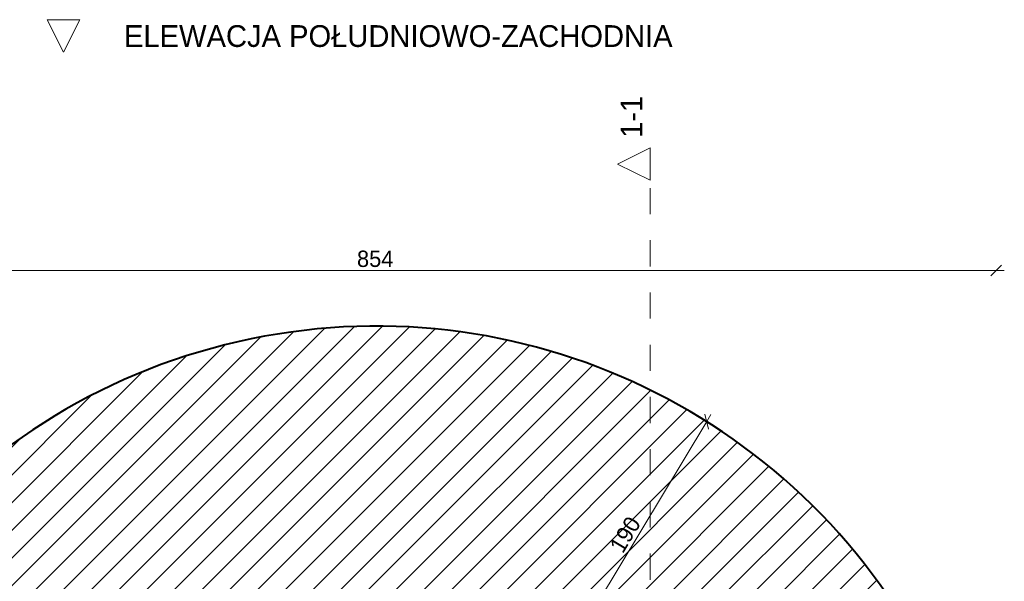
# Model space of a CAD drawing. Header units: millimetres. Extents: x 66905 to 82451, y 389 to 13188.
# Tile 5 of 6: x 70435 to 77216, y 9317 to 13188. Entities that reach past the tile are written whole.
import ezdxf

# ---------------------------------------------------------------- set-up
doc = ezdxf.new("R2010")
doc.units = ezdxf.units.MM
doc.header["$MEASUREMENT"] = 0
doc.linetypes.add('Przerywana', pattern=[360, 180, -180])
doc.linetypes.add('Wipeout_Contour', pattern=[1000, 0, -1000])
for name, color, linetype, lineweight, true_color in [('0_Nr_pióra__61', 7, 'Continuous', 13, 0x6a6a6a), ('inw_przekrój _Nr_pióra__101', 7, 'Continuous', 5, 0xb2b2b2), ('inw_przekrój _Nr_pióra__61', 7, 'Continuous', 13, 0x6a6a6a)]:
    doc.layers.add(name, color=color, linetype=linetype, lineweight=lineweight, true_color=true_color)
for name, color, linetype in [('inw_przekrój', 7, 'Continuous'), ('inw_wymiarowanie', 7, 'Continuous'), ('inw_ściany zewnętrzne', 7, 'Continuous')]:
    doc.layers.add(name, color=color, linetype=linetype)
doc.layers.add('inw_wymiarowanie_Nr_pióra__1', color=7, linetype='Continuous', lineweight=13)
doc.layers.add('inw_ściany zewnętrzne_Nr_pióra__27', color=7, linetype='Continuous', lineweight=40)
doc.styles.add('STYL_AUTOMATYCZNY_1', font='txt')
doc.dimstyles.new('STYL_AUTOMATYCZNY__1', dxfattribs={"dimtxt": 112.5, "dimasz": 71.25, "dimexe": 0.18, "dimexo": 0.0625, "dimgap": 0.09, "dimtad": 1, "dimtih": 1, "dimtoh": 1, "dimdec": 0, "dimlfac": 0.1, "dimzin": 0, "dimdsep": 46, "dimtxsty": 'STYL_AUTOMATYCZNY_1', "dimblk": 'ARROWHEAD_6', "dimblk1": 'ARROWHEAD_6', "dimblk2": 'ARROWHEAD_6', "dimcen": 0.09, "dimse1": 1, "dimse2": 1, "dimclrd": 7, "dimclre": 7, "dimclrt": 7, "dimadec": 1, "dimazin": 0, "dimtfac": 1, "dimtdec": 4, "dimtmove": 0, "dimatfit": 3, "dimfxl": 0, "dimtolj": 1, "dimtzin": 0, "dimarcsym": 0})
doc.dimstyles.new('STYL_AUTOMATYCZNY__2', dxfattribs={"dimtxt": 112.5, "dimasz": 71.25, "dimexe": 0.18, "dimexo": 0.0625, "dimgap": 0.09, "dimtad": 1, "dimdec": 0, "dimlfac": 0.1, "dimzin": 0, "dimdsep": 46, "dimtxsty": 'STYL_AUTOMATYCZNY_1', "dimblk": 'ARROWHEAD_6', "dimblk1": 'ARROWHEAD_6', "dimblk2": 'ARROWHEAD_6', "dimcen": 0.09, "dimse1": 1, "dimse2": 1, "dimclrd": 7, "dimclre": 7, "dimclrt": 7, "dimadec": 1, "dimazin": 0, "dimtfac": 1, "dimtdec": 4, "dimtmove": 0, "dimatfit": 3, "dimfxl": 0, "dimtolj": 1, "dimtzin": 0, "dimarcsym": 0})

# ---------------------------------------------------------------- blocks, each defined once
blk = doc.blocks.new('Ściana_1_4', base_point=(75260, 6805.8))
at = {"layer": 'inw_ściany zewnętrzne', "linetype": 'Continuous', "lineweight": 0, "true_color": 0x000000}
h = blk.add_hatch(dxfattribs=at)
h.set_pattern_fill('Bloczki_ceramiczne_0004', color=18, style=0, pattern_type=2)
h.set_pattern_definition([(45, (0, 0), (-95.45941, 95.45941), [])])
h.paths.add_polyline_path([(68620, 6805.8), (70520, 6805.8, -0.748228), (74882.6, 8089), (75045.5, 8150.6), (75088, 8038.4), (76735.6, 8661.8, 0.797124)])
at = {"layer": 'inw_ściany zewnętrzne_Nr_pióra__27', "color": 7, "linetype": 'Continuous', "lineweight": 40}
blk.add_arc((72890, 6805.8), 4270, 25.76326, 180, dxfattribs=at)
blk = doc.blocks.new('*D25')
at = {"layer": 'inw_wymiarowanie_Nr_pióra__1', "color": 7, "linetype": 'Continuous', "lineweight": 13}
for p, q in [((74187.2, 8789.2), (75166.7, 10418.1)), ((74174.4, 8840.7), (74200, 8737.8)), ((71745.3, 4728.6), (74187.2, 8789.2)), ((71732.5, 4780.1), (71758.2, 4677.2))]:
    blk.add_line(p, q, dxfattribs=at)
at = {"layer": 'inw_wymiarowanie_Nr_pióra__1', "color": 7, "lineweight": 13, "insert": (72879.1, 6657.6), "char_height": 112.5, "attachment_point": 7, "rotation": 58.97921, "style": 'STYL_AUTOMATYCZNY_1'}
blk.add_mtext('\\A1;{\\pql;\\fCentury Gothic|b0|i0|c238|p34;474}', dxfattribs=at)
blk = doc.blocks.new('ARROWHEAD_6')
at = {"color": 0, "linetype": 'Continuous', "lineweight": 0}
for p, q in [((0, 0), (-1, 0)), ((-0.5, -0.5), (0.5, 0.5))]:
    blk.add_line(p, q, dxfattribs=at)
blk = doc.blocks.new('*D26')
at = {"layer": 'inw_wymiarowanie_Nr_pióra__1', "color": 7, "linetype": 'Continuous', "lineweight": 13}
for p, q in [((75179.6, 10366.6), (75153.9, 10469.6)), ((75166.7, 10418.1), (75195.7, 10466.3)), ((74187.2, 8789.2), (75166.7, 10418.1)), ((74174.4, 8840.7), (74200, 8737.8))]:
    blk.add_line(p, q, dxfattribs=at)
at = {"layer": 'inw_wymiarowanie_Nr_pióra__1', "color": 7, "lineweight": 13, "insert": (74589.8, 9502.3), "char_height": 112.5, "attachment_point": 7, "rotation": 58.97921, "style": 'STYL_AUTOMATYCZNY_1'}
blk.add_mtext('\\A1;{\\pql;\\fCentury Gothic|b0|i0|c238|p34;190}', dxfattribs=at)
blk = doc.blocks.new('*D28')
at = {"layer": 'inw_wymiarowanie_Nr_pióra__1', "color": 7, "linetype": 'Continuous', "lineweight": 13}
for p, q in [((68657.5, 11497.3), (68582.5, 11422.3)), ((77122.5, 11422.3), (77197.5, 11497.3)), ((68563.8, 11459.8), (68620, 11459.8)), ((68620, 11459.8), (77160, 11459.8)), ((77160, 11459.8), (77216.3, 11459.8))]:
    blk.add_line(p, q, dxfattribs=at)
at = {"layer": 'inw_wymiarowanie_Nr_pióra__1', "color": 7, "lineweight": 13, "insert": (72758.2, 11482.3), "char_height": 112.5, "attachment_point": 7, "style": 'STYL_AUTOMATYCZNY_1'}
blk.add_mtext('\\A1;{\\pql;\\fCentury Gothic|b0|i0|c238|p34;854}', dxfattribs=at)
blk = doc.blocks.new('*D29')
at = {"layer": 'inw_wymiarowanie_Nr_pióra__1', "color": 7, "linetype": 'Continuous', "lineweight": 13}
for p, q in [((68220.6, 11075.4), (68220.6, 11131.6)), ((68258.1, 11037.9), (68183.1, 11112.9)), ((68220.6, 2535.4), (68220.6, 11075.4)), ((68183.1, 2572.9), (68258.1, 2497.9)), ((68220.6, 2479.1), (68220.6, 2535.4))]:
    blk.add_line(p, q, dxfattribs=at)
at = {"layer": 'inw_wymiarowanie_Nr_pióra__1', "color": 7, "lineweight": 13, "insert": (68198.1, 6673.6), "char_height": 112.5, "attachment_point": 7, "rotation": 90, "style": 'STYL_AUTOMATYCZNY_1'}
blk.add_mtext('\\A1;{\\pql;\\fCentury Gothic|b0|i0|c238|p34;854}', dxfattribs=at)
blk = doc.blocks.new('Elewacja_3_4', base_point=(78651.4, 13188.1))
at = {"layer": '0_Nr_pióra__61', "color": 251, "lineweight": 13, "true_color": 0x6a6a6a, "insert": (74931.7, 12998.2), "char_height": 150, "attachment_point": 9, "style": 'STYL_AUTOMATYCZNY_1'}
blk.add_mtext('\\A1;{\\pqr;\\pt0;\\fCentury Gothic|b0|i0|c238|p34;ELEWACJA POŁUDNIOWO-ZACHODNIA}', dxfattribs=at)
at = {"color": 254, "linetype": 'Wipeout_Contour', "lineweight": 0, "ltscale": 215825.91643}
blk.add_wipeout([(70849.2, 13188.1), (70624.2, 13188.1), (70736.7, 12963.1)], dxfattribs=at)
at = {"layer": '0_Nr_pióra__61', "color": 251, "linetype": 'Continuous', "lineweight": 13, "true_color": 0x6a6a6a, "flags": 128}
blk.add_lwpolyline([(70849.2, 13188.1), (70624.2, 13188.1), (70736.7, 12963.1)], close=True, dxfattribs=at)
blk = doc.blocks.new('Płaszczyzna odcinająca_1_4', base_point=(74778.4, 1295.5))
at = {"layer": 'inw_przekrój _Nr_pióra__101', "color": 253, "linetype": 'Przerywana', "lineweight": 5, "true_color": 0xb2b2b2}
blk.add_line((74778.4, 1408), (74778.4, 12080.9), dxfattribs=at)
at = {"layer": 'inw_przekrój _Nr_pióra__61', "color": 251, "lineweight": 13, "true_color": 0x6a6a6a, "insert": (74724.5, 12373.4), "char_height": 150, "attachment_point": 7, "rotation": 90, "style": 'STYL_AUTOMATYCZNY_1'}
blk.add_mtext('\\A1;{\\pql;\\pt0;\\fCentury Gothic|b0|i0|c238|p34;1-1}', dxfattribs=at)
at = {"color": 254, "linetype": 'Wipeout_Contour', "lineweight": 0, "ltscale": 227075.572009}
blk.add_wipeout([(74778.4, 12305.9), (74553.4, 12193.4), (74778.4, 12080.9)], dxfattribs=at).dxf.layer = 'inw_przekrój'
at = {"layer": 'inw_przekrój _Nr_pióra__61', "color": 251, "linetype": 'Continuous', "lineweight": 13, "true_color": 0x6a6a6a, "flags": 128}
blk.add_lwpolyline([(74778.4, 12305.9), (74778.4, 12080.9), (74553.4, 12193.4)], close=True, dxfattribs=at)

msp = doc.modelspace()

# ---------------------------------------------------------------- block references
at = {"color": 151, "lineweight": 13, "true_color": 0x80c2ff}
msp.add_blockref('Elewacja_3_4', (78651.4, 13188.1), dxfattribs=at)
at = {"layer": 'inw_ściany zewnętrzne', "color": 7, "lineweight": 40}
msp.add_blockref('Ściana_1_4', (75260, 6805.8), dxfattribs=at)

# ---------------------------------------------------------------- dimensions: what is measured, and where the dimension line sits
at = {"layer": 'inw_wymiarowanie', "color": 7, "linetype": 'Continuous', "lineweight": 13}
dim = msp.add_linear_dim(base=(77160, 11459.8), p1=(68620, 6805.8), p2=(77160, 6805.8), dimstyle='STYL_AUTOMATYCZNY__1', dxfattribs=at)
dim.commit()
dim.dimension.update_dxf_attribs({"geometry": '*D28', "text_midpoint": (72886.8, 11538.5), "dimtype": 160})
for base, p1, p2, angle, picture, middle, turn in [((68220.6, 11075.4), (73111, 2535.4), (73111, 11075.4), 90, '*D29', (68141.8, 6802.2), 90), ((75166.7, 10418.1), (74187.2, 8789.2), (75166.7, 10418.1), 58.97921, '*D26', (74607.9, 9641.5), 58.97921), ((74187.2, 8789.2), (71745.3, 4728.6), (74187.2, 8789.2), 58.97921, '*D25', (72897.2, 6796.8), 58.97921)]:
    dim = msp.add_linear_dim(base=base, p1=p1, p2=p2, angle=angle, dimstyle='STYL_AUTOMATYCZNY__2', dxfattribs=at)
    dim.commit()
    dim.dimension.update_dxf_attribs({"geometry": picture, "text_midpoint": middle, "dimtype": 160, "text_rotation": turn})

# ---------------------------------------------------------------- next in the draw order: block references
at = {"layer": 'inw_przekrój', "color": 253, "lineweight": 5, "true_color": 0xb2b2b2}
msp.add_blockref('Płaszczyzna odcinająca_1_4', (74778.4, 1295.5), dxfattribs=at)

doc.saveas('drawing.dxf')
